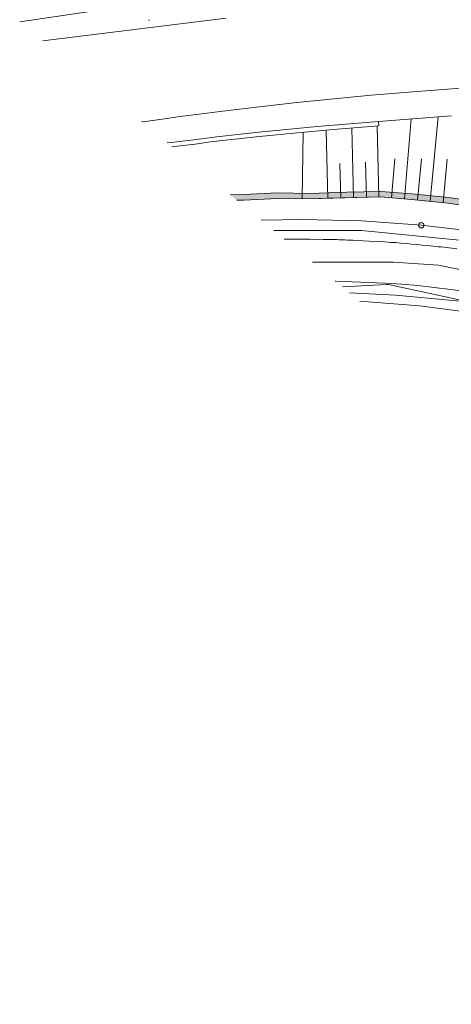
# Model space of a CAD drawing. Header units: metres. Extents: x -740 to 758, y -633 to 854.
# Tile 1 of 256: x -467 to -416, y -281 to -166. Entities that reach past the tile are written whole.
import ezdxf

# ---------------------------------------------------------------- set-up
doc = ezdxf.new("R2010")
doc.units = ezdxf.units.M
doc.header["$MEASUREMENT"] = 0
for name, color, linetype in [('Gas.LOVION', 7, 'Continuous'), ('Grundkarte.LOVION', 7, 'Continuous'), ('Strom.LOVION', 7, 'Continuous'), ('Telko.LOVION', 7, 'Continuous'), ('Wasser.LOVION', 7, 'Continuous')]:
    doc.layers.add(name, color=color, linetype=linetype)

msp = doc.modelspace()

# ---------------------------------------------------------------- hatches: boundary and pattern name
at = {"layer": 'Grundkarte.LOVION', "linetype": 'Continuous', "lineweight": 18}
msp.add_hatch(color=254, dxfattribs=at).paths.add_polyline_path([(-378.43, -175.99), (-379.57, -176.78), (-381.97, -178.14), (-384.56, -179.78), (-387.16, -181.31), (-389.58, -182.55), (-401.05, -185.83), (-409.21, -186.72), (-412.73, -187), (-416.57, -186.43), (-420.87, -186.02), (-424.5, -185.73), (-430.49, -185.87), (-430.61, -185.88), (-432.87, -185.96), (-436.6, -185.91), (-440.63, -186.09), (-442.17, -186.12), (-441.4, -186.76), (-440.6, -186.77), (-436.6, -186.56), (-432.87, -186.6), (-430.6, -186.53), (-430.48, -186.52), (-424.56, -186.38), (-420.92, -186.68), (-416.63, -187.09), (-412.75, -187.68), (-409.15, -187.36), (-400.93, -186.47), (-389.34, -183.18), (-386.87, -181.87), (-384.24, -180.31), (-381.62, -178.7), (-379.25, -177.31), (-378.08, -176.55)])

# ---------------------------------------------------------------- linework, layer by layer
at = {"layer": 'Gas.LOVION', "color": 5, "linetype": 'Continuous', "lineweight": 18}
msp.add_lwpolyline([(-437.07, -190.31), (-426.79, -190.31), (-414.89, -191.5), (-402.97, -193.57), (-391.41, -196.83), (-382.73, -200.19), (-381.91, -200.67), (-372.82, -205.92), (-370.39, -207.42), (-358.49, -215.54), (-352.52, -220.2), (-346.39, -225.62), (-341.08, -230.73), (-332.61, -239.28), (-329.47, -242.83), (-323.92, -249.52), (-322.3, -251.34), (-319.78, -254.67), (-318.53, -256.78), (-312, -268.04), (-306.11, -281.04)], dxfattribs=at)
at = {"layer": 'Grundkarte.LOVION', "color": 8, "linetype": 'Continuous', "lineweight": 18}
for points in [[(-466.85, -165.84), (-453.27, -163.86)], [(-442.65, -165.42), (-464.12, -168.08)], [(-413.58, -173.49), (-416.69, -173.73), (-419.74, -173.97), (-422.73, -174.21), (-425.63, -174.46), (-434.36, -175.31), (-437.4, -175.67), (-440.41, -175.99), (-443.33, -176.34), (-445.81, -176.67), (-448.09, -176.95), (-450.16, -177.24), (-452.11, -177.52), (-452.58, -177.57)], [(-449.56, -180.05), (-449.09, -180), (-446.44, -179.66), (-443.75, -179.33), (-440.97, -179.03), (-438.43, -178.75), (-431.98, -178.12), (-424.77, -177.54)], [(-438.54, -189.11), (-433.73, -189.02), (-426.74, -189.17), (-419.74, -189.7), (-412.8, -190.5), (-406.88, -191.54), (-401.02, -192.8), (-394.77, -194.44), (-391.57, -195.45), (-386.89, -197.09), (-381.42, -199.54), (-371.96, -205.27), (-364.71, -210.47), (-356.18, -216.14), (-353.54, -218.04), (-348.78, -221.42), (-345.35, -224.18)], [(-412.8, -190.5), (-419.74, -189.7), (-426.74, -189.17), (-433.73, -189.02), (-438.54, -189.11), (-433.73, -189.02), (-426.74, -189.17), (-419.74, -189.7), (-412.8, -190.5)], [(-415.6, -192.45), (-416.49, -192.36), (-416.82, -192.31), (-417.12, -192.28), (-417.45, -192.22), (-417.78, -192.22), (-418.38, -192.16), (-418.71, -192.11), (-419.3, -192.05), (-419.66, -192.02), (-420.26, -191.96), (-420.91, -191.91), (-421.51, -191.85), (-422.17, -191.79), (-422.76, -191.73), (-423.39, -191.71), (-424.04, -191.65), (-425.91, -191.57), (-426.57, -191.52), (-427.81, -191.46), (-428.11, -191.43), (-428.44, -191.43), (-428.74, -191.4), (-429.39, -191.41), (-429.68, -191.38), (-430.33, -191.38), (-430.63, -191.35), (-431.28, -191.36), (-431.58, -191.33), (-432.2, -191.36), (-432.82, -191.33), (-433.47, -191.33), (-434.06, -191.33), (-435.36, -191.34), (-435.84, -191.33)], [(-414.46, -197.48), (-416.34, -197.23), (-420.17, -196.77), (-422.08, -196.6), (-424.01, -196.47), (-427.87, -196.31), (-429.77, -196.26), (-429.86, -196.24)], [(-413.98, -199.92), (-419.97, -199.15), (-425.99, -198.67), (-426.97, -198.62)], [(-413.98, -199.92), (-419.97, -199.15), (-425.99, -198.67), (-426.97, -198.62), (-425.99, -198.67), (-419.97, -199.15), (-413.98, -199.92)]]:
    msp.add_lwpolyline(points, dxfattribs=at)
at = {"layer": 'Grundkarte.LOVION', "color": 7, "linetype": 'Continuous', "lineweight": 13}
for points in [[(-451.68, -165.6), (-451.67, -165.71)], [(-416.24, -176.85), (-424.77, -177.54), (-424.75, -178.04), (-430.12, -178.47), (-435.54, -178.97), (-439.11, -179.32), (-440.89, -179.53), (-442.71, -179.7), (-444.49, -179.91), (-446.27, -180.17), (-448.05, -180.38), (-449.01, -180.5)], [(-421.73, -186.61), (-420.96, -177.22)], [(-418.72, -186.88), (-417.79, -176.97)], [(-433.73, -186.6), (-433.6, -178.79)], [(-430.72, -186.54), (-430.94, -178.55)], [(-427.71, -186.48), (-427.92, -178.29)], [(-424.73, -186.4), (-424.93, -178.06)], [(-426.21, -186.43), (-426.32, -182.3)], [(-423.25, -186.49), (-422.87, -181.9)], [(-420.23, -186.76), (-419.76, -181.92)], [(-417.22, -187.03), (-416.75, -181.93)], [(-429.22, -186.48), (-429.31, -182.47)], [(-442.17, -186.12), (-440.63, -186.09), (-436.6, -185.91), (-432.87, -185.96), (-430.61, -185.88), (-430.49, -185.87), (-424.5, -185.73), (-420.87, -186.02), (-416.57, -186.43), (-412.73, -187)], [(-441.4, -186.76), (-440.6, -186.77), (-436.6, -186.56), (-432.87, -186.6), (-424.56, -186.38), (-420.92, -186.68), (-416.63, -187.09), (-412.75, -187.68)], [(-412.75, -187.68), (-416.63, -187.09), (-420.92, -186.68), (-424.56, -186.38), (-430.48, -186.52), (-430.6, -186.53), (-432.87, -186.6), (-436.6, -186.56), (-440.6, -186.77), (-441.4, -186.76)]]:
    msp.add_lwpolyline(points, dxfattribs=at)
at = {"layer": 'Grundkarte.LOVION', "color": 253, "linetype": 'Continuous', "lineweight": 18}
for points in [[(-452.58, -177.57), (-452.11, -177.52), (-450.16, -177.24), (-448.09, -176.95), (-445.81, -176.67), (-443.33, -176.34), (-440.41, -175.99), (-437.4, -175.67), (-434.36, -175.31), (-425.63, -174.46), (-422.73, -174.21), (-419.74, -173.97), (-416.69, -173.73), (-413.58, -173.49)], [(-452.58, -177.57), (-452.11, -177.52), (-450.16, -177.24), (-448.09, -176.95), (-445.81, -176.67), (-443.33, -176.34), (-440.41, -175.99), (-437.4, -175.67), (-434.36, -175.31), (-425.63, -174.46), (-422.73, -174.21), (-419.74, -173.97), (-416.69, -173.73), (-413.58, -173.49)], [(-238.87, -199.2), (-245.99, -196.21), (-314.59, -181.45), (-348.93, -180.26), (-355.63, -181.86), (-369.85, -176.69), (-375.6, -176.54), (-388.76, -188.88), (-394.06, -193.84), (-394.77, -194.44), (-401.02, -192.8), (-406.88, -191.54), (-412.8, -190.5), (-419.74, -189.7), (-426.74, -189.17), (-433.73, -189.02), (-438.54, -189.11)], [(-238.87, -199.2), (-245.99, -196.21), (-314.59, -181.45), (-348.93, -180.26), (-355.63, -181.86), (-369.85, -176.69), (-375.6, -176.54), (-388.76, -188.88), (-394.06, -193.84), (-394.77, -194.44), (-401.02, -192.8), (-406.88, -191.54), (-412.8, -190.5), (-419.74, -189.7), (-426.74, -189.17), (-433.73, -189.02), (-438.54, -189.11)]]:
    msp.add_lwpolyline(points, dxfattribs=at)
at = {"layer": 'Grundkarte.LOVION', "color": 9, "linetype": 'Continuous', "lineweight": 18}
msp.add_circle((-419.77, -189.7), 0.311, dxfattribs=at)
at = {"layer": 'Strom.LOVION', "color": 150, "linetype": 'Continuous', "lineweight": 18}
msp.add_lwpolyline([(-392.38, -203.41), (-423.63, -196.65), (-423.79, -196.65), (-429.02, -196.93)], dxfattribs=at)
at = {"layer": 'Telko.LOVION', "color": 1, "linetype": 'Continuous', "lineweight": 18}
msp.add_lwpolyline([(-272.02, -137.42), (-318.17, -206.19), (-318.49, -206.57), (-318.99, -206.76), (-339.51, -221.77), (-340.59, -222.82), (-341.59, -223.94), (-343.04, -225.22), (-343.63, -225.7), (-344.27, -225.31), (-346.75, -224.19), (-359.46, -218.56), (-368.58, -214.32), (-378.61, -209.95), (-387.81, -205.55), (-390.89, -204.22), (-396.2, -202.5), (-401.55, -200.88), (-405.34, -200.18), (-412.68, -198.83), (-416.04, -198.53), (-422.78, -197.91), (-428.17, -197.63)], dxfattribs=at)
at = {"layer": 'Wasser.LOVION', "color": 150, "linetype": 'Continuous', "lineweight": 18}
msp.add_lwpolyline([(-432.54, -194.04), (-423.01, -194.03), (-417.76, -194.36), (-408.72, -196.2), (-402.37, -197.72), (-395.95, -199.99), (-390.22, -202.19), (-389.45, -202.5), (-387.66, -203.11), (-386.15, -203.6), (-384.5, -204.18), (-382.77, -204.76), (-376.98, -209.9), (-375.13, -211.55), (-361.48, -221.15), (-350.65, -229.2), (-349.82, -229.69), (-347.55, -231.61), (-344.06, -234.31)], dxfattribs=at)

doc.saveas('drawing.dxf')
